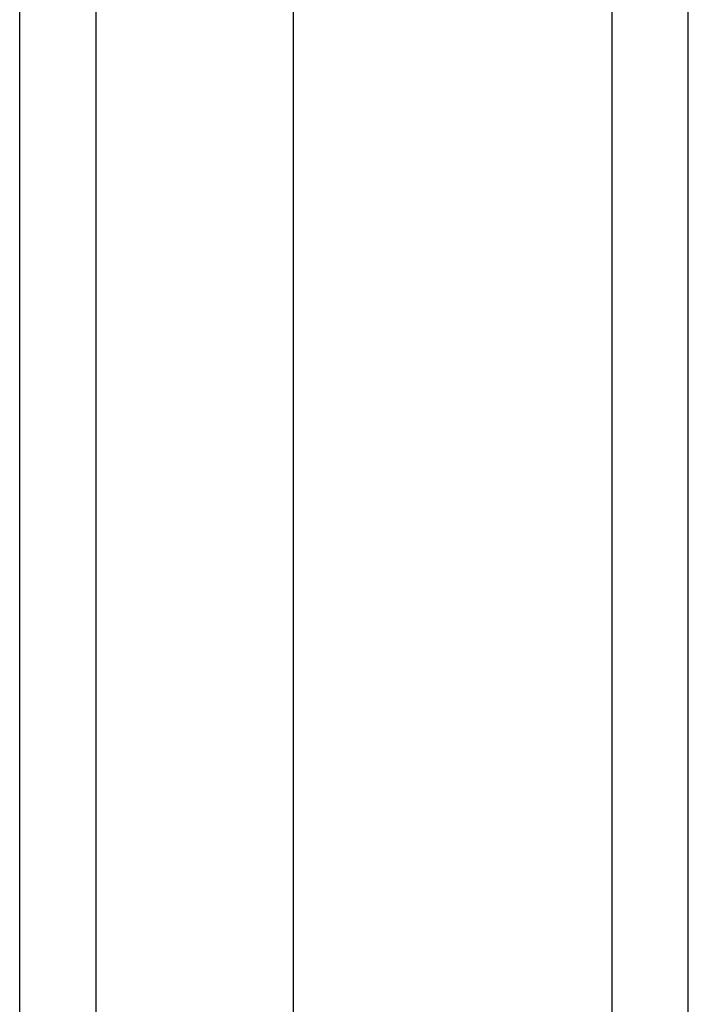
# Model space of a CAD drawing. Header units: inches. Extents: x 25 to 246, y 20 to 159.
# Tile 24 of 112: x 155.225 to 156.092, y 71.622 to 72.897. Entities that reach past the tile are written whole.
import ezdxf

# ---------------------------------------------------------------- set-up
doc = ezdxf.new("R2010")
doc.units = ezdxf.units.IN
doc.header["$MEASUREMENT"] = 0
doc.layers.add('Visible Edges(ANSI)', color=7, linetype='Continuous', lineweight=25)
doc.layers.add('Visible Tangent Edges(ANSI)', color=7, linetype='Continuous', lineweight=25)

msp = doc.modelspace()

# ---------------------------------------------------------------- linework, layer by layer
at = {"layer": 'Visible Edges(ANSI)'}
for p, q in [((156.0916, 70.4452), (156.0916, 112.2472)), ((155.5798, 111.6375), (155.5798, 71.0549)), ((155.2255, 71.2433), (155.2255, 111.4491))]:
    msp.add_line(p, q, dxfattribs=at)
at = {"layer": 'Visible Tangent Edges(ANSI)'}
for p, q in [((155.9926, 112.2472), (155.9926, 70.4452)), ((155.3245, 71.1133), (155.3245, 111.5791))]:
    msp.add_line(p, q, dxfattribs=at)

doc.saveas('drawing.dxf')
